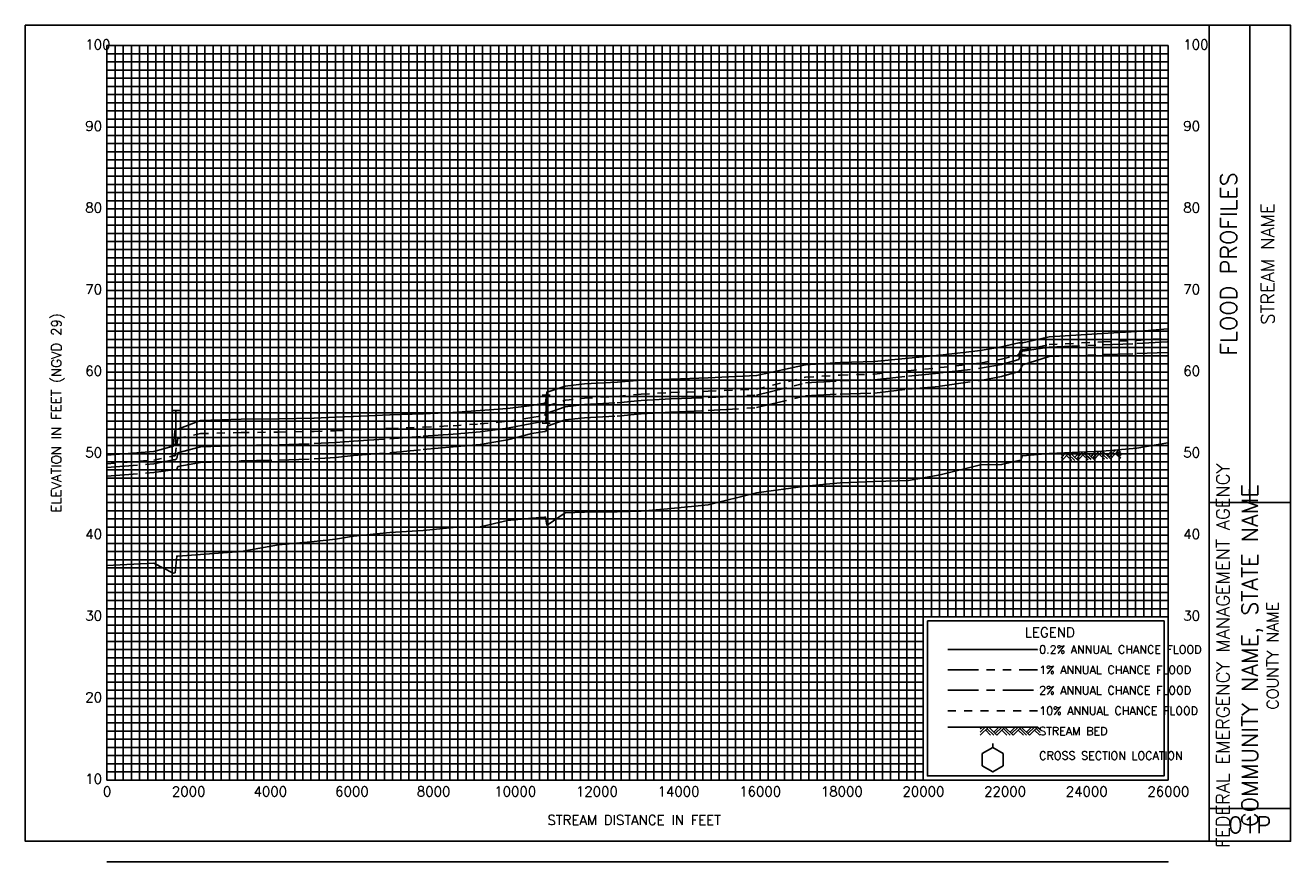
# Model space of a CAD drawing. Header units: inches. Extents: x 8.4 to 99.3, y 18.3 to 56.5.
# Tile 1 of 7: x 11.8 to 27.3, y 20.3 to 30.6. Entities that reach past the tile are written whole.
import ezdxf
from ezdxf.enums import TextEntityAlignment as Align

# ---------------------------------------------------------------- set-up
doc = ezdxf.new("R2010")
doc.units = ezdxf.units.IN
doc.header["$LTSCALE"] = 0.3
doc.header["$MEASUREMENT"] = 0
for name, pattern in [('CENTER', [2, 1.25, -0.25, 0.25, -0.25]), ('HIDDEN', [0.375, 0.25, -0.125]), ('PHANTOM', [2.5, 1.25, -0.25, 0.25, -0.25, 0.25, -0.25])]:
    doc.linetypes.add(name, pattern=pattern)
doc.layers.get('0').update_dxf_attribs({"color": 3, "plot": 0})
for name, color, linetype in [('BORDERLINE', 7, 'Continuous'), ('BRIDGE', 7, 'Continuous'), ('GRID_MAJOR', 7, 'Continuous'), ('GRID_MINOR', 7, 'Continuous'), ('GRIDS', 7, 'Continuous'), ('LEGEND_BOX', 7, 'Continuous'), ('LEGEND_XSEC', 7, 'Continuous'), ('ROCK', 7, 'Continuous'), ('STREAM', 5, 'Continuous'), ('TEXT', 255, 'Continuous'), ('WS10', 4, 'HIDDEN'), ('WS100', 5, 'PHANTOM'), ('WS50', 1, 'CENTER'), ('WS500', 1, 'Continuous'), ('WSOTHER', 7, 'Continuous')]:
    doc.layers.add(name, color=color, linetype=linetype)
doc.styles.get("Standard").update_dxf_attribs({"font": 'romans.shx'})

# ---------------------------------------------------------------- blocks, each defined once
blk = doc.blocks.new('BORDER')
at = {"layer": 'BORDERLINE'}
blk.add_line((14, 3.4), (14, 9.25), dxfattribs=at)
for points in [[(-1, -0.75), (14.5, -0.75), (14.5, 9.25), (-1, 9.25), (-1, -0.75), (-1, -0.75)], [(13.5, -0.75), (13.5, 9.25)], [(13.5, 3.4), (14.5, 3.4)], [(13.5, -0.35), (14.5, -0.35)]]:
    blk.add_lwpolyline(points, dxfattribs=at)
at = {"layer": 'GRID_MAJOR', "linetype": 'Continuous'}
for p, q in [((11, 2), (11, 9)), ((12, 2), (12, 9))]:
    blk.add_line(p, q, dxfattribs=at)
at = {"layer": 'GRID_MAJOR'}
blk.add_line((0, 1), (10, 1), dxfattribs=at)
for points in [[(0, 0), (0, 9)], [(0, 9), (13, 9)], [(1, 0), (1, 9)], [(2, 0), (2, 9)], [(3, 0), (3, 9)], [(4, 0), (4, 9)], [(5, 0), (5, 9)], [(6, 0), (6, 9)], [(7, 0), (7, 9)], [(8, 0), (8, 9)], [(9, 0), (9, 9)], [(10, 0), (10, 9)], [(13, 0), (13, 9)], [(0, 7), (13, 7)], [(0, 6), (13, 6)], [(0, 5), (13, 5)], [(0, 4), (13, 4)], [(0, 3), (13, 3)], [(0, 2), (13, 2)], [(0, 0), (13, 0)]]:
    blk.add_lwpolyline(points, dxfattribs=at)
at = {"layer": 'GRID_MAJOR', "linetype": 'Continuous'}
blk.add_lwpolyline([(0, 8), (13, 8)], dxfattribs=at)
at = {"layer": 'GRID_MINOR', "color": 8, "linetype": 'Continuous'}
for points in [[(0.1, 0), (0.1, 9)], [(0.2, 0), (0.2, 9)], [(0.3, 0), (0.3, 9)], [(0.4, 0), (0.4, 9)], [(0.5, 0), (0.5, 9)], [(0.6, 0), (0.6, 9)], [(0.7, 0), (0.7, 9)], [(0.8, 0), (0.8, 9)], [(0.9, 0), (0.9, 9)], [(1.1, 0), (1.1, 9)], [(1.2, 0), (1.2, 9)], [(1.3, 0), (1.3, 9)], [(1.4, 0), (1.4, 9)], [(1.5, 0), (1.5, 9)], [(1.6, 0), (1.6, 9)], [(1.7, 0), (1.7, 9)], [(1.8, 0), (1.8, 9)], [(1.9, 0), (1.9, 9)], [(2.1, 0), (2.1, 9)], [(2.2, 0), (2.2, 9)], [(2.3, 0), (2.3, 9)], [(2.4, 0), (2.4, 9)], [(2.5, 0), (2.5, 9)], [(2.6, 0), (2.6, 9)], [(2.7, 0), (2.7, 9)], [(2.8, 0), (2.8, 9)], [(2.9, 0), (2.9, 9)], [(3.1, 0), (3.1, 9)], [(3.2, 0), (3.2, 9)], [(3.3, 0), (3.3, 9)], [(3.4, 0), (3.4, 9)], [(3.5, 0), (3.5, 9)], [(3.6, 0), (3.6, 9)], [(3.7, 0), (3.7, 9)], [(3.8, 0), (3.8, 9)], [(3.9, 0), (3.9, 9)], [(4.1, 0), (4.1, 9)], [(4.2, 0), (4.2, 9)], [(4.3, 0), (4.3, 9)], [(4.4, 0), (4.4, 9)], [(4.5, 0), (4.5, 9)], [(4.6, 0), (4.6, 9)], [(4.7, 0), (4.7, 9)], [(4.8, 0), (4.8, 9)], [(4.9, 0), (4.9, 9)], [(5.1, 0), (5.1, 9)], [(5.2, 0), (5.2, 9)], [(5.3, 0), (5.3, 9)], [(5.4, 0), (5.4, 9)], [(5.5, 0), (5.5, 9)], [(5.6, 0), (5.6, 9)], [(5.7, 0), (5.7, 9)], [(5.8, 0), (5.8, 9)], [(5.9, 0), (5.9, 9)], [(6.1, 0), (6.1, 9)], [(6.2, 0), (6.2, 9)], [(6.3, 0), (6.3, 9)], [(6.4, 0), (6.4, 9)], [(6.5, 0), (6.5, 9)], [(6.6, 0), (6.6, 9)], [(6.7, 0), (6.7, 9)], [(6.8, 0), (6.8, 9)], [(6.9, 0), (6.9, 9)], [(7.1, 0), (7.1, 9)], [(7.2, 0), (7.2, 9)], [(7.3, 0), (7.3, 9)], [(7.4, 0), (7.4, 9)], [(7.5, 0), (7.5, 9)], [(7.6, 0), (7.6, 9)], [(7.7, 0), (7.7, 9)], [(7.8, 0), (7.8, 9)], [(7.9, 0), (7.9, 9)], [(8.1, 0), (8.1, 9)], [(8.2, 0), (8.2, 9)], [(8.3, 0), (8.3, 9)], [(8.4, 0), (8.4, 9)], [(8.5, 0), (8.5, 9)], [(8.6, 0), (8.6, 9)], [(8.7, 0), (8.7, 9)], [(8.8, 0), (8.8, 9)], [(8.9, 0), (8.9, 9)], [(9.1, 0), (9.1, 9)], [(9.2, 0), (9.2, 9)], [(9.3, 0), (9.3, 9)], [(9.4, 0), (9.4, 9)], [(9.5, 0), (9.5, 9)], [(9.6, 0), (9.6, 9)], [(9.7, 0), (9.7, 9)], [(9.8, 0), (9.8, 9)], [(9.9, 0), (9.9, 9)], [(10.1, 2), (10.1, 9)], [(10.2, 2), (10.2, 9)], [(10.3, 2), (10.3, 9)], [(10.4, 2), (10.4, 9)], [(10.5, 2), (10.5, 9)], [(10.6, 2), (10.6, 9)], [(10.7, 2), (10.7, 9)], [(10.8, 2), (10.8, 9)], [(10.9, 2), (10.9, 9)], [(11.1, 2), (11.1, 9)], [(11.2, 2), (11.2, 9)], [(11.3, 2), (11.3, 9)], [(11.4, 2), (11.4, 9)], [(11.5, 2), (11.5, 9)], [(11.6, 2), (11.6, 9)], [(11.7, 2), (11.7, 9)], [(11.8, 2), (11.8, 9)], [(11.9, 2), (11.9, 9)], [(12.1, 2), (12.1, 9)], [(12.2, 2), (12.2, 9)], [(12.3, 2), (12.3, 9)], [(12.4, 2), (12.4, 9)], [(12.5, 2), (12.5, 9)], [(12.6, 2), (12.6, 9)], [(12.7, 2), (12.7, 9)], [(12.8, 2), (12.8, 9)], [(12.9, 2), (12.9, 9)], [(0, 8.9), (13, 8.9)], [(0, 8.8), (13, 8.8)], [(0, 8.7), (13, 8.7)], [(0, 8.6), (13, 8.6)], [(0, 8.5), (13, 8.5)], [(0, 8.4), (13, 8.4)], [(0, 8.3), (13, 8.3)], [(0, 8.2), (13, 8.2)], [(0, 8.1), (13, 8.1)], [(0, 7.9), (13, 7.9)], [(0, 7.8), (13, 7.8)], [(0, 7.7), (13, 7.7)], [(0, 7.6), (13, 7.6)], [(0, 7.5), (13, 7.5)], [(0, 7.4), (13, 7.4)], [(0, 7.3), (13, 7.3)], [(0, 7.2), (13, 7.2)], [(0, 7.1), (13, 7.1)], [(0, 6.9), (13, 6.9)], [(0, 6.8), (13, 6.8)], [(0, 6.7), (13, 6.7)], [(0, 6.6), (13, 6.6)], [(0, 6.5), (13, 6.5)], [(0, 6.4), (13, 6.4)], [(0, 6.3), (13, 6.3)], [(0, 6.2), (13, 6.2)], [(0, 6.1), (13, 6.1)], [(0, 5.9), (13, 5.9)], [(0, 5.8), (13, 5.8)], [(0, 5.7), (13, 5.7)], [(0, 5.6), (13, 5.6)], [(0, 5.5), (13, 5.5)], [(0, 5.4), (13, 5.4)], [(0, 5.3), (13, 5.3)], [(0, 5.2), (13, 5.2)], [(0, 5.1), (13, 5.1)], [(0, 4.9), (13, 4.9)], [(0, 4.8), (13, 4.8)], [(0, 4.7), (13, 4.7)], [(0, 4.6), (13, 4.6)], [(0, 4.5), (13, 4.5)], [(0, 4.4), (13, 4.4)], [(0, 4.3), (13, 4.3)], [(0, 4.2), (13, 4.2)], [(0, 4.1), (13, 4.1)], [(0, 3.9), (13, 3.9)], [(0, 3.8), (13, 3.8)], [(0, 3.7), (13, 3.7)], [(0, 3.6), (13, 3.6)], [(0, 3.5), (13, 3.5)], [(0, 3.4), (13, 3.4)], [(0, 3.3), (13, 3.3)], [(0, 3.2), (13, 3.2)], [(0, 3.1), (13, 3.1)], [(0, 2.9), (13, 2.9)], [(0, 2.8), (13, 2.8)], [(0, 2.7), (13, 2.7)], [(0, 2.6), (13, 2.6)], [(0, 2.5), (13, 2.5)], [(0, 2.4), (13, 2.4)], [(0, 2.3), (13, 2.3)], [(0, 2.2), (13, 2.2)], [(0, 2.1), (13, 2.1)], [(0, 1.9), (10, 1.9)], [(0, 1.8), (10, 1.8)], [(0, 1.7), (10, 1.7)], [(0, 1.6), (10, 1.6)], [(0, 1.5), (10, 1.5)], [(0, 1.4), (10, 1.4)], [(0, 1.3), (10, 1.3)], [(0, 1.2), (10, 1.2)], [(0, 1.1), (10, 1.1)], [(0, 0.9), (10, 0.9)], [(0, 0.8), (10, 0.8)], [(0, 0.7), (10, 0.7)], [(0, 0.6), (10, 0.6)], [(0, 0.5), (10, 0.5)], [(0, 0.4), (10, 0.4)], [(0, 0.3), (10, 0.3)], [(0, 0.2), (10, 0.2)], [(0, 0.1), (10, 0.1)]]:
    blk.add_lwpolyline(points, dxfattribs=at)
blk = doc.blocks.new('rock')
at = {"layer": 'STREAM'}
for p, q in [((0.171, 0.001), (0.147, -0.023)), ((0.209, 0.001), (0.147, -0.061)), ((0.247, 0.001), (0.147, -0.099)), ((0.251, 0.001), (0.351, -0.099)), ((0.375, 0.001), (0.313, -0.061)), ((0.413, 0.001), (0.332, -0.08)), ((0.451, 0.001), (0.351, -0.099)), ((0.451, 0.001), (0.551, -0.099)), ((0.575, 0.001), (0.513, -0.061)), ((0.613, 0.001), (0.532, -0.08)), ((0.651, 0.001), (0.551, -0.099)), ((0.651, 0.001), (0.751, -0.099)), ((0.776, 0.001), (0.713, -0.061)), ((0.813, 0.001), (0.732, -0.08)), ((0.851, 0.001), (0.751, -0.099)), ((0.851, 0.001), (0.88, -0.028)), ((0.211, -0.034), (0.275, -0.099)), ((0.23, -0.016), (0.313, -0.099)), ((0.413, -0.036), (0.475, -0.099)), ((0.432, -0.018), (0.513, -0.099)), ((0.613, -0.036), (0.676, -0.099)), ((0.632, -0.018), (0.713, -0.099)), ((0.813, -0.036), (0.876, -0.099)), ((0.832, -0.018), (0.88, -0.066))]:
    blk.add_line(p, q, dxfattribs=at)
blk = doc.blocks.new('bar')
blk.add_line((-0.05, 0), (0.05, 0))

msp = doc.modelspace()

# ---------------------------------------------------------------- linework, layer by layer
at = {"layer": 'BRIDGE', "color": 1}
for p, q in [((23.968, 26.518, -2000), (23.968, 26.708, -2000)), ((18.147, 25.683, -2000), (18.147, 26.029, -2000)), ((13.612, 25.423, -2000), (13.612, 25.839, -2000))]:
    msp.add_line(p, q, dxfattribs=at)
at = {"layer": 'LEGEND_BOX', "color": 0, "elevation": -2000}
msp.add_lwpolyline([(22.816, 23.261), (22.816, 21.361), (25.716, 21.361), (25.716, 23.261), (22.816, 23.261), (22.816, 23.261)], dxfattribs=at)
at = {"layer": 'LEGEND_XSEC', "color": 0, "elevation": -2000}
msp.add_lwpolyline([(23.616, 21.711), (23.486, 21.636), (23.486, 21.486), (23.616, 21.411), (23.746, 21.486), (23.746, 21.636), (23.616, 21.711), (23.616, 21.761), (23.616, 21.761)], dxfattribs=at)
at = {"layer": 'STREAM', "color": 1, "elevation": -2000}
for points in [[(12.766, 23.941), (13.339, 23.969), (13.579, 23.846), (13.602, 23.852), (13.622, 24.056), (13.633, 24.056), (13.912, 24.076), (14.41, 24.111), (14.867, 24.194), (15.303, 24.234), (15.566, 24.262), (15.785, 24.299), (16.232, 24.346), (16.642, 24.369), (17.006, 24.407), (17.337, 24.413), (17.674, 24.494), (17.973, 24.52), (18.125, 24.533), (18.139, 24.533), (18.154, 24.435), (18.159, 24.435), (18.379, 24.587), (18.615, 24.595), (19.017, 24.599), (19.311, 24.607), (19.678, 24.637), (20.129, 24.683), (20.725, 24.831), (21.324, 24.913), (21.748, 24.952), (22.169, 24.97), (22.583, 24.982), (22.971, 25.051), (23.466, 25.174), (23.725, 25.177), (23.937, 25.226), (23.961, 25.226), (23.976, 25.285), (23.984, 25.285), (24.306, 25.313), (24.96, 25.343), (25.381, 25.379), (25.76, 25.445), (25.766, 25.446), (25.766, 25.446)], [(23.066, 21.961), (24.166, 21.961), (24.166, 21.961)]]:
    msp.add_lwpolyline(points, dxfattribs=at)
at = {"layer": 'WS10', "color": 6, "elevation": -2000}
for points in [[(12.766, 25.186), (13.339, 25.232), (13.339, 25.232), (13.579, 25.283), (13.579, 25.283), (13.602, 25.283), (13.602, 25.283), (13.622, 25.423), (13.622, 25.423), (13.633, 25.495), (13.633, 25.495), (13.912, 25.557), (13.912, 25.557), (14.41, 25.57), (14.41, 25.57), (14.867, 25.575), (14.867, 25.575), (15.303, 25.584), (15.303, 25.584), (15.566, 25.592), (15.566, 25.592), (15.785, 25.602), (15.785, 25.602), (16.232, 25.62), (16.232, 25.62), (16.642, 25.636), (16.642, 25.636), (17.006, 25.654), (17.006, 25.654), (17.337, 25.675), (17.337, 25.675), (17.674, 25.707), (17.674, 25.707), (17.973, 25.753), (17.973, 25.753), (18.125, 25.778), (18.125, 25.778), (18.139, 25.797), (18.139, 25.797), (18.154, 25.893), (18.154, 25.893), (18.159, 25.893), (18.159, 25.893), (18.379, 25.965), (18.379, 25.965), (18.615, 25.992), (18.615, 25.992), (19.017, 26.012), (19.017, 26.012), (19.311, 26.041), (19.311, 26.041), (19.678, 26.06), (19.678, 26.06), (20.129, 26.075), (20.129, 26.075), (20.725, 26.103), (20.725, 26.103), (21.324, 26.247), (21.324, 26.247), (21.748, 26.273), (21.748, 26.273), (22.169, 26.286), (22.169, 26.286), (22.583, 26.328), (22.583, 26.328), (22.971, 26.365), (22.971, 26.365), (23.466, 26.422), (23.466, 26.422), (23.725, 26.469), (23.725, 26.469), (23.937, 26.525), (23.937, 26.525), (23.961, 26.582), (23.961, 26.582), (23.976, 26.582), (23.976, 26.582), (23.984, 26.582), (23.984, 26.582), (24.306, 26.647), (24.306, 26.647), (24.96, 26.682), (24.96, 26.682), (25.381, 26.699), (25.381, 26.699), (25.76, 26.725), (25.766, 26.725), (25.766, 26.725), (25.766, 26.725)], [(23.066, 22.161), (24.166, 22.161), (24.166, 22.161)]]:
    msp.add_lwpolyline(points, dxfattribs=at)
at = {"layer": 'WS100', "color": 1, "elevation": -2000}
for points in [[(12.766, 25.142), (13.339, 25.188), (13.339, 25.188), (13.579, 25.234), (13.579, 25.234), (13.602, 25.234), (13.602, 25.234), (13.622, 25.252), (13.622, 25.252), (13.633, 25.323), (13.633, 25.323), (13.912, 25.393), (13.912, 25.393), (14.41, 25.412), (14.41, 25.412), (14.867, 25.421), (14.867, 25.421), (15.303, 25.434), (15.303, 25.434), (15.566, 25.447), (15.566, 25.447), (15.785, 25.463), (15.785, 25.463), (16.232, 25.492), (16.232, 25.492), (16.642, 25.524), (16.642, 25.524), (17.006, 25.55), (17.006, 25.55), (17.337, 25.578), (17.337, 25.578), (17.674, 25.623), (17.674, 25.623), (17.973, 25.682), (17.973, 25.682), (18.125, 25.709), (18.125, 25.709), (18.139, 25.709), (18.139, 25.709), (18.154, 25.807), (18.154, 25.807), (18.159, 25.807), (18.159, 25.807), (18.379, 25.886), (18.379, 25.886), (18.615, 25.914), (18.615, 25.914), (19.017, 25.934), (19.017, 25.934), (19.311, 25.963), (19.311, 25.963), (19.678, 25.983), (19.678, 25.983), (20.129, 25.999), (20.129, 25.999), (20.725, 26.028), (20.725, 26.028), (21.324, 26.179), (21.324, 26.179), (21.748, 26.203), (21.748, 26.203), (22.169, 26.216), (22.169, 26.216), (22.583, 26.261), (22.583, 26.261), (22.971, 26.3), (22.971, 26.3), (23.466, 26.359), (23.466, 26.359), (23.725, 26.405), (23.725, 26.405), (23.937, 26.463), (23.937, 26.463), (23.961, 26.545), (23.961, 26.545), (23.976, 26.566), (23.976, 26.566), (23.984, 26.566), (23.984, 26.566), (24.306, 26.617), (24.306, 26.617), (24.96, 26.646), (24.96, 26.646), (25.381, 26.66), (25.381, 26.66), (25.76, 26.682), (25.766, 26.682), (25.766, 26.682), (25.766, 26.682)], [(23.066, 22.661), (24.166, 22.661), (24.166, 22.661)]]:
    msp.add_lwpolyline(points, dxfattribs=at)
at = {"layer": 'WS50', "color": 5, "elevation": -2000}
for points in [[(12.766, 25.035), (13.339, 25.079), (13.339, 25.079), (13.579, 25.111), (13.579, 25.111), (13.602, 25.111), (13.602, 25.111), (13.622, 25.118), (13.622, 25.118), (13.633, 25.154), (13.633, 25.154), (13.912, 25.201), (13.912, 25.201), (14.41, 25.222), (14.41, 25.222), (14.867, 25.231), (14.867, 25.231), (15.303, 25.248), (15.303, 25.248), (15.566, 25.266), (15.566, 25.266), (15.785, 25.288), (15.785, 25.288), (16.232, 25.323), (16.232, 25.323), (16.642, 25.362), (16.642, 25.362), (17.006, 25.394), (17.006, 25.394), (17.337, 25.423), (17.337, 25.423), (17.674, 25.48), (17.674, 25.48), (17.973, 25.557), (17.973, 25.557), (18.125, 25.582), (18.125, 25.582), (18.139, 25.583), (18.139, 25.583), (18.154, 25.605), (18.154, 25.605), (18.159, 25.649), (18.159, 25.649), (18.379, 25.726), (18.379, 25.726), (18.615, 25.752), (18.615, 25.752), (19.017, 25.771), (19.017, 25.771), (19.311, 25.798), (19.311, 25.798), (19.678, 25.819), (19.678, 25.819), (20.129, 25.838), (20.129, 25.838), (20.725, 25.876), (20.725, 25.876), (21.324, 26.02), (21.324, 26.02), (21.748, 26.042), (21.748, 26.042), (22.169, 26.054), (22.169, 26.054), (22.583, 26.1), (22.583, 26.1), (22.971, 26.137), (22.971, 26.137), (23.466, 26.207), (23.466, 26.207), (23.725, 26.257), (23.725, 26.257), (23.937, 26.319), (23.937, 26.319), (23.961, 26.351), (23.961, 26.351), (23.976, 26.397), (23.976, 26.397), (23.984, 26.399), (23.984, 26.399), (24.306, 26.502), (24.306, 26.502), (24.96, 26.526), (24.96, 26.526), (25.381, 26.537), (25.381, 26.537), (25.76, 26.553), (25.766, 26.553), (25.766, 26.553), (25.766, 26.553)], [(23.066, 22.411), (24.166, 22.411), (24.166, 22.411)]]:
    msp.add_lwpolyline(points, dxfattribs=at)
at = {"layer": 'WS500', "color": 3, "elevation": -2000}
for points in [[(12.766, 25.293), (13.339, 25.338), (13.339, 25.338), (13.579, 25.401), (13.579, 25.401), (13.602, 25.613), (13.602, 25.613), (13.622, 25.613), (13.622, 25.613), (13.633, 25.613), (13.633, 25.613), (13.912, 25.716), (13.912, 25.716), (14.41, 25.732), (14.41, 25.732), (14.867, 25.739), (14.867, 25.739), (15.303, 25.748), (15.303, 25.748), (15.566, 25.757), (15.566, 25.757), (15.785, 25.768), (15.785, 25.768), (16.232, 25.785), (16.232, 25.785), (16.642, 25.798), (16.642, 25.798), (17.006, 25.816), (17.006, 25.816), (17.337, 25.839), (17.337, 25.839), (17.674, 25.865), (17.674, 25.865), (17.973, 25.903), (17.973, 25.903), (18.125, 25.93), (18.125, 25.93), (18.139, 25.93), (18.139, 25.93), (18.154, 26.065), (18.154, 26.065), (18.159, 26.065), (18.159, 26.065), (18.379, 26.137), (18.379, 26.137), (18.615, 26.165), (18.615, 26.165), (19.017, 26.186), (19.017, 26.186), (19.311, 26.211), (19.311, 26.211), (19.678, 26.225), (19.678, 26.225), (20.129, 26.239), (20.129, 26.239), (20.725, 26.268), (20.725, 26.268), (21.324, 26.401), (21.324, 26.401), (21.748, 26.428), (21.748, 26.428), (22.169, 26.441), (22.169, 26.441), (22.583, 26.481), (22.583, 26.481), (22.971, 26.518), (22.971, 26.518), (23.466, 26.575), (23.466, 26.575), (23.725, 26.621), (23.725, 26.621), (23.937, 26.67), (23.937, 26.67), (23.961, 26.67), (23.961, 26.67), (23.976, 26.671), (23.976, 26.671), (23.984, 26.671), (23.984, 26.671), (24.306, 26.742), (24.306, 26.742), (24.96, 26.785), (24.96, 26.785), (25.381, 26.808), (25.381, 26.808), (25.76, 26.84), (25.766, 26.84), (25.766, 26.84), (25.766, 26.84)], [(23.066, 22.911), (24.166, 22.911), (24.166, 22.911)]]:
    msp.add_lwpolyline(points, dxfattribs=at)
at = {"layer": 'WSOTHER', "color": 4, "elevation": -2000}
msp.add_lwpolyline([(12.766, 20.311), (13.339, 20.311), (13.339, 20.311), (13.579, 20.311), (13.579, 20.311), (13.602, 20.311), (13.602, 20.311), (13.622, 20.311), (13.622, 20.311), (13.633, 20.311), (13.633, 20.311), (13.912, 20.311), (13.912, 20.311), (14.41, 20.311), (14.41, 20.311), (14.867, 20.311), (14.867, 20.311), (15.303, 20.311), (15.303, 20.311), (15.566, 20.311), (15.566, 20.311), (15.785, 20.311), (15.785, 20.311), (16.232, 20.311), (16.232, 20.311), (16.642, 20.311), (16.642, 20.311), (17.006, 20.311), (17.006, 20.311), (17.337, 20.311), (17.337, 20.311), (17.674, 20.311), (17.674, 20.311), (17.973, 20.311), (17.973, 20.311), (18.125, 20.311), (18.125, 20.311), (18.139, 20.311), (18.139, 20.311), (18.154, 20.311), (18.154, 20.311), (18.159, 20.311), (18.159, 20.311), (18.379, 20.311), (18.379, 20.311), (18.615, 20.311), (18.615, 20.311), (19.017, 20.311), (19.017, 20.311), (19.311, 20.311), (19.311, 20.311), (19.678, 20.311), (19.678, 20.311), (20.129, 20.311), (20.129, 20.311), (20.725, 20.311), (20.725, 20.311), (21.324, 20.311), (21.324, 20.311), (21.748, 20.311), (21.748, 20.311), (22.169, 20.311), (22.169, 20.311), (22.583, 20.311), (22.583, 20.311), (22.971, 20.311), (22.971, 20.311), (23.466, 20.311), (23.466, 20.311), (23.725, 20.311), (23.725, 20.311), (23.937, 20.311), (23.937, 20.311), (23.961, 20.311), (23.961, 20.311), (23.976, 20.311), (23.976, 20.311), (23.984, 20.311), (23.984, 20.311), (24.306, 20.311), (24.306, 20.311), (24.96, 20.311), (24.96, 20.311), (25.381, 20.311), (25.381, 20.311), (25.76, 20.311), (25.766, 20.311), (25.766, 20.311), (25.766, 20.311)], dxfattribs=at)
msp.add_lwpolyline([(12.766, 20.311), (13.339, 20.311), (13.339, 20.311), (13.579, 20.311), (13.579, 20.311), (13.602, 20.311), (13.602, 20.311), (13.622, 20.311), (13.622, 20.311), (13.633, 20.311), (13.633, 20.311), (13.912, 20.311), (13.912, 20.311), (14.41, 20.311), (14.41, 20.311), (14.867, 20.311), (14.867, 20.311), (15.303, 20.311), (15.303, 20.311), (15.566, 20.311), (15.566, 20.311), (15.785, 20.311), (15.785, 20.311), (16.232, 20.311), (16.232, 20.311), (16.642, 20.311), (16.642, 20.311), (17.006, 20.311), (17.006, 20.311), (17.337, 20.311), (17.337, 20.311), (17.674, 20.311), (17.674, 20.311), (17.973, 20.311), (17.973, 20.311), (18.125, 20.311), (18.125, 20.311), (18.139, 20.311), (18.139, 20.311), (18.154, 20.311), (18.154, 20.311), (18.159, 20.311), (18.159, 20.311), (18.379, 20.311), (18.379, 20.311), (18.615, 20.311), (18.615, 20.311), (19.017, 20.311), (19.017, 20.311), (19.311, 20.311), (19.311, 20.311), (19.678, 20.311), (19.678, 20.311), (20.129, 20.311), (20.129, 20.311), (20.725, 20.311), (20.725, 20.311), (21.324, 20.311), (21.324, 20.311), (21.748, 20.311), (21.748, 20.311), (22.169, 20.311), (22.169, 20.311), (22.583, 20.311), (22.583, 20.311), (22.971, 20.311), (22.971, 20.311), (23.466, 20.311), (23.466, 20.311), (23.725, 20.311), (23.725, 20.311), (23.937, 20.311), (23.937, 20.311), (23.961, 20.311), (23.961, 20.311), (23.976, 20.311), (23.976, 20.311), (23.984, 20.311), (23.984, 20.311), (24.306, 20.311), (24.306, 20.311), (24.96, 20.311), (24.96, 20.311), (25.381, 20.311), (25.381, 20.311), (25.76, 20.311), (25.766, 20.311), (25.766, 20.311), (25.766, 20.311)], dxfattribs=at)

# ---------------------------------------------------------------- block references
at = {"layer": 'BRIDGE', "color": 1}
for p in [(23.968, 26.708, -2000), (23.968, 26.518, -2000), (18.147, 26.029, -2000), (13.612, 25.839, -2000), (18.147, 25.683, -2000), (13.612, 25.423, -2000)]:
    msp.add_blockref('bar', p, dxfattribs=at)
at = {"layer": 'GRIDS', "color": 0}
msp.add_blockref('BORDER', (12.766, 21.311, -2000), dxfattribs=at)
at = {"layer": 'ROCK', "color": 1, "rotation": 2.626406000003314}
msp.add_blockref('rock', (24.306, 25.313, -2000), dxfattribs=at)
at = {"layer": 'ROCK', "color": 1}
msp.add_blockref('rock', (23.316, 21.96, -2000), dxfattribs=at)

# ---------------------------------------------------------------- texts
at = {"layer": 'TEXT', "color": 0}
for s, p in [(' 100', (12.419, 30.266, -2000)), (' 100', (25.869, 30.266, -2000)), (' 90', (12.419, 29.266, -2000)), (' 90', (25.869, 29.266, -2000)), (' 80', (12.419, 28.266, -2000)), (' 80', (25.869, 28.266, -2000)), (' 70', (12.419, 27.266, -2000)), (' 70', (25.869, 27.266, -2000)), (' 60', (12.419, 26.266, -2000)), (' 60', (25.869, 26.266, -2000)), (' 50', (12.419, 25.266, -2000)), (' 50', (25.869, 25.266, -2000)), (' 40', (12.419, 24.266, -2000)), (' 40', (25.869, 24.266, -2000)), (' 30', (12.419, 23.266, -2000)), (' 30', (25.869, 23.266, -2000)), (' 20', (12.419, 22.266, -2000)), (' 10', (12.419, 21.266, -2000))]:
    msp.add_text(s, height=0.12, dxfattribs=at).set_placement(p)
at = {"layer": 'TEXT'}
for s, height, p in [('FLOOD PROFILES', 0.2, (26.606, 27.636, -2000)), ('STREAM NAME', 0.16, (27.066, 27.636, -2000)), ('ELEVATION IN FEET (NGVD 29)', 0.12, (12.206, 25.811, -2000)), ('FEDERAL EMERGENCY MANAGEMENT AGENCY', 0.16, (26.516, 22.836, -2000)), ('COMMUNITY NAME, STATE NAME', 0.2, (26.866, 22.836, -2000)), ('COUNTY NAME', 0.14, (27.116, 22.836, -2000))]:
    msp.add_text(s, height=height, rotation=90, dxfattribs=at).set_placement(p, align=Align.CENTER)
for s, height, p in [('LEGEND', 0.12, (24.316, 23.061, -2000)), ('0', 0.12, (12.769, 21.111, -2000)), ('2000', 0.12, (13.768, 21.111, -2000)), ('4000', 0.12, (14.768, 21.111, -2000)), ('6000', 0.12, (15.768, 21.111, -2000)), ('8000', 0.12, (16.768, 21.111, -2000)), ('10000', 0.12, (17.768, 21.111, -2000)), ('12000', 0.12, (18.768, 21.111, -2000)), ('14000', 0.12, (19.768, 21.111, -2000)), ('16000', 0.12, (20.768, 21.111, -2000)), ('18000', 0.12, (21.768, 21.111, -2000)), ('20000', 0.12, (22.768, 21.111, -2000)), ('22000', 0.12, (23.768, 21.111, -2000)), ('24000', 0.12, (24.768, 21.111, -2000)), ('26000', 0.12, (25.768, 21.111, -2000)), ('STREAM DISTANCE IN FEET ', 0.12, (19.266, 20.761, -2000)), ('01P', 0.2, (26.766, 20.661, -2000))]:
    msp.add_text(s, height=height, dxfattribs=at).set_placement(p, align=Align.CENTER)
for s, p in [('0.2% ANNUAL CHANCE FLOOD', (24.186, 22.861, -2000)), ('1% ANNUAL CHANCE FLOOD', (24.186, 22.611, -2000)), ('2% ANNUAL CHANCE FLOOD', (24.186, 22.361, -2000)), ('10% ANNUAL CHANCE FLOOD', (24.186, 22.111, -2000)), ('STREAM BED', (24.186, 21.861, -2000)), ('CROSS SECTION LOCATION', (24.186, 21.561, -2000))]:
    msp.add_text(s, height=0.1, dxfattribs=at).set_placement(p)

doc.saveas('drawing.dxf')
